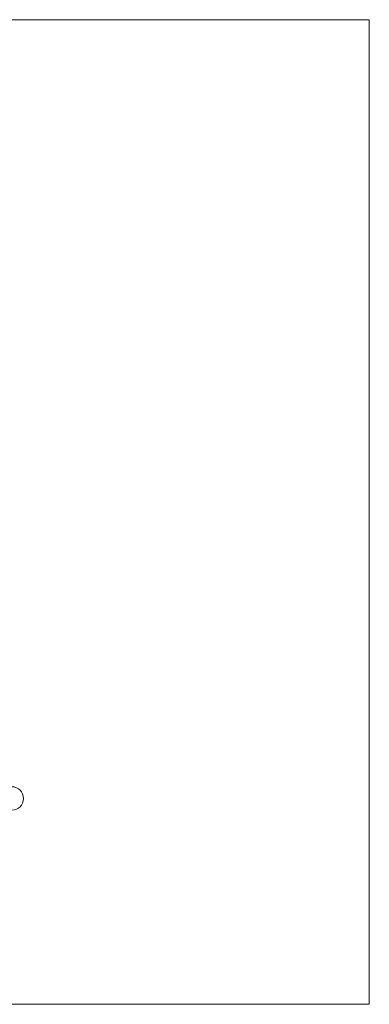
# Model space of a CAD drawing. Header units: millimetres. Extents: x -126905 to -83905, y -179170 to 5194.
# Tile 69 of 70: x -91357 to -83905, y -107357 to -86357. Entities that reach past the tile are written whole.
import ezdxf
from ezdxf.enums import TextEntityAlignment as Align

# ---------------------------------------------------------------- set-up
doc = ezdxf.new("R2010")
doc.units = ezdxf.units.MM
doc.header["$MEASUREMENT"] = 0
doc.layers.add('Nowe_Osie', color=7, linetype='Continuous')
for name, color, linetype, lineweight in [('Nowe_Osie_Nr_pióra__3', 7, 'Continuous', 13), ('Nowe_Osie_Nr_pióra__4', 8, 'Continuous', 13), ('Nowe_zagospodarowanie_Nr_pióra__21', 7, 'Continuous', 20)]:
    doc.layers.add(name, color=color, linetype=linetype, lineweight=lineweight)
doc.styles.add('STYL_AUTOMATYCZNY_1', font='arial.ttf')

# ---------------------------------------------------------------- blocks, each defined once
blk = doc.blocks.new('Standardowy znacznik osi_5')
at = {"layer": 'Nowe_Osie_Nr_pióra__3', "color": 7, "linetype": 'Continuous', "lineweight": 13, "flags": 128}
blk.add_lwpolyline([(0, 0, 1), (-500, 0, 1)], format="xyb", close=True, dxfattribs=at)
at = {"layer": 'Nowe_Osie_Nr_pióra__4', "color": 8, "lineweight": 13, "style": 'STYL_AUTOMATYCZNY_1'}
for tag, p in [('AC_MarkerText_1_0', (-250, -239)), ('AC_MarkerText_1_1', (34099, -239))]:
    blk.add_attdef(tag, text='', height=250, rotation=180, dxfattribs=at).set_placement(p, align=Align.TOP_CENTER)

msp = doc.modelspace()

# ---------------------------------------------------------------- linework, layer by layer
at = {"layer": 'Nowe_zagospodarowanie_Nr_pióra__21', "color": 7, "linetype": 'Continuous', "lineweight": 20, "flags": 128}
msp.add_lwpolyline([(-126905, -86356.5), (-126905, -107356.5), (-83905, -107356.5), (-83905, -86356.5)], close=True, dxfattribs=at)

# ---------------------------------------------------------------- block references
at = {"layer": 'Nowe_Osie', "color": 8, "linetype": 'Continuous', "lineweight": 15, "zscale": 1000, "rotation": 180}
msp.add_blockref('Standardowy znacznik osi_5', (-91775.7, -102966.6), dxfattribs=at)

doc.saveas('drawing.dxf')
